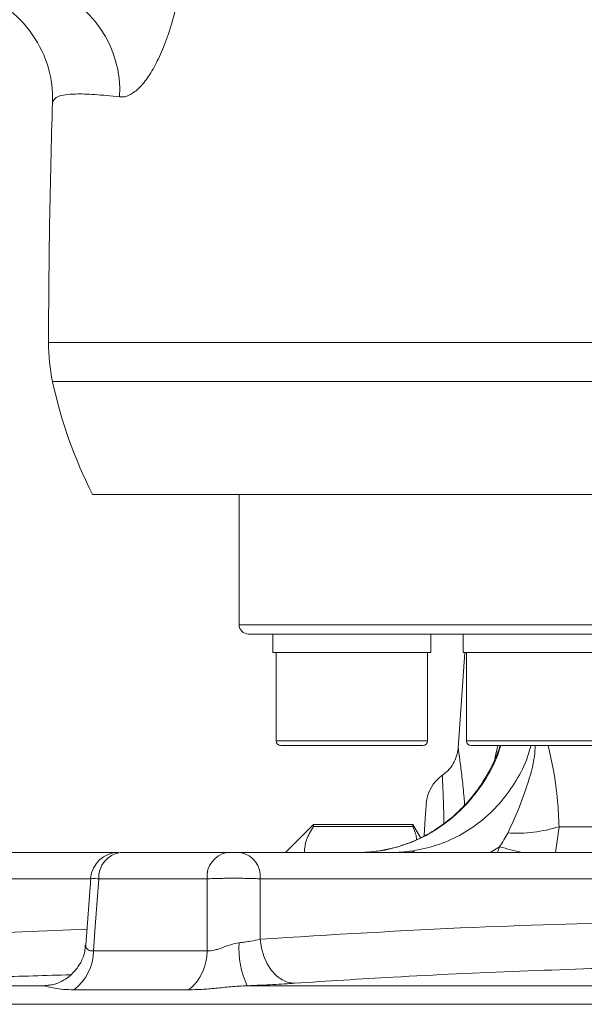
# Model space of a CAD drawing. Header units: millimetres. Extents: x 0 to 8410, y 0 to 5940.
# Tile 57 of 180: x 3582 to 3643, y 2809 to 2914. Entities that reach past the tile are written whole.
import ezdxf

# ---------------------------------------------------------------- set-up
doc = ezdxf.new("R2010")
doc.units = ezdxf.units.MM
doc.header["$LTSCALE"] = 10

msp = doc.modelspace()

# ---------------------------------------------------------------- linework, layer by layer
at = {"color": 8, "linetype": 'Continuous', "lineweight": 0}
for p, q in [((3585.03, 2879.75), (3657.18, 2879.75)), ((3918.38, 2875.52), (3585.47, 2875.52)), ((3605.53, 2849.37), (3752.03, 2849.37)), ((3609.53, 2836.87), (3625.8, 2836.87)), ((3629.98, 2836.87), (3646.25, 2836.87)), ((3633.04, 2834.96), (3633.37, 2836.37)), ((3639.94, 2827.64), (3639.58, 2824.87)), ((3639.94, 2827.64), (3650.42, 2827.64)), ((3633.53, 2825.49), (3632.55, 2824.87)), ((3633.34, 2824.87), (3633.53, 2825.49)), ((3622.51, 2824.88), (3622.6, 2824.87)), ((3589.58, 2822.03), (3563.5, 2822.03)), ((3602.1, 2822.03), (3590.45, 2822.03)), ((3650.88, 2822.03), (3607.8, 2822.03)), ((3563.31, 2815.53), (3589.18, 2816.63)), ((3589.87, 2814.28), (3602.1, 2814.28)), ((3559.78, 2810.53), (3584.57, 2810.53)), ((3585.17, 2810.59), (3584.57, 2810.53)), ((3606.42, 2810.53), (3645.59, 2810.53)), ((3600.15, 2810.1), (3587.76, 2810.1)), ((3754.29, 2808.53), (3548.55, 2808.53))]:
    msp.add_line(p, q, dxfattribs=at)
at = {"color": 7, "linetype": 'Continuous', "lineweight": 0}
for p, q in [((3913.5, 2863.37), (3589.77, 2863.37)), ((3605.53, 2863.37), (3605.53, 2849.37)), ((3752.03, 2848.37), (3606.53, 2848.37)), ((3609.16, 2848.37), (3609.16, 2846.37)), ((3626.16, 2846.37), (3626.16, 2848.37)), ((3629.62, 2848.37), (3629.62, 2846.37)), ((3609.16, 2846.37), (3626.16, 2846.37)), ((3609.53, 2846.37), (3609.53, 2836.87)), ((3625.8, 2836.87), (3625.8, 2846.37)), ((3629.81, 2846.37), (3629.09, 2836.1)), ((3629.62, 2846.37), (3646.62, 2846.37)), ((3629.98, 2846.37), (3629.98, 2836.87)), ((3625.3, 2836.37), (3610.03, 2836.37)), ((3645.75, 2836.37), (3630.48, 2836.37)), ((3613.53, 2827.87), (3610.53, 2824.87)), ((3624.22, 2827.87), (3613.53, 2827.87)), ((3613.53, 2827.87), (3613.53, 2827.65)), ((3613.53, 2827.65), (3624.22, 2827.65)), ((3625.03, 2826.47), (3624.22, 2827.87)), ((3624.22, 2827.65), (3624.22, 2827.87)), ((3562.36, 2824.87), (3592.55, 2824.87)), ((3592.77, 2824.87), (3604.26, 2824.87)), ((3605.68, 2824.87), (3651.34, 2824.87)), ((3589.58, 2822.09), (3589.05, 2814.89))]:
    msp.add_line(p, q, dxfattribs=at)
at = {"color": 7, "linetype": 'Continuous', "lineweight": 0, "flags": 128}
msp.add_lwpolyline([(3625.43, 2826.71), (3625.47, 2827.3), (3625.56, 2828.53), (3625.62, 2829.43), (3625.66, 2829.98), (3625.67, 2830.15)], dxfattribs=at)
at = {"color": 8, "linetype": 'Continuous', "lineweight": 0, "flags": 128}
for points in [[(3624.1, 2825.02), (3624.3, 2824.96), (3624.43, 2824.87)], [(3590.45, 2822.03), (3590.06, 2816.89), (3589.87, 2814.28)], [(3602.1, 2814.28), (3602.1, 2818.55), (3602.1, 2822.03)], [(3607.8, 2822.03), (3607.8, 2817.51), (3607.8, 2815.53)], [(3607.8, 2815.53), (3607.93, 2814.59), (3608.18, 2813.7), (3608.54, 2812.88), (3609.01, 2812.17), (3609.56, 2811.59), (3610.17, 2811.15), (3610.82, 2810.89), (3611.49, 2810.8)]]:
    msp.add_lwpolyline(points, dxfattribs=at)
at = {"color": 8, "linetype": 'Continuous', "lineweight": 0}
for centre, radius, start, end in [((3580.88, 2906.81), 11.82, 356.8125, 71.8691), ((3635.35, 2842.31), 15.37, 266.539, 287.3656), ((3643.69, 2860.26), 36.22, 253.7222, 257.7155), ((3593.13, 2822.21), 2.69, 97.6325, 183.7998), ((3604.72, 2822.28), 2.64, 100.1827, 185.4175), ((3605.19, 2822.29), 2.63, 354.2123, 79.1701), ((3614.71, 2814.51), 9.2, 175.9894, 205.6396), ((3584.63, 2814.3), 5.23, 306.6318, 359.8851), ((3596.72, 2814.24), 5.37, 309.5603, 0.4825)]:
    msp.add_arc(centre, radius, start, end, dxfattribs=at)
at = {"color": 7, "linetype": 'Continuous', "lineweight": 0}
for centre, radius, start, end in [((4466.67, 2877.87), 881.64, 178.19888, 179.87808), ((3605.03, 2879.7), 20, 179.8781, 192.0814), ((3634.37, 2885.98), 50, 192.0814, 206.8881), ((3606.53, 2849.37), 1, 180, 270), ((3610.03, 2836.87), 0.5, 180, 270), ((3625.3, 2836.87), 0.5, 270, 0), ((3630.48, 2836.87), 0.5, 180, 270), ((3629.66, 2829.87), 4, 125.2035, 176), ((3592.55, 2821.87), 3, 90.0003, 175.7536)]:
    msp.add_arc(centre, radius, start, end, dxfattribs=at)
for points, knots in [([(3576.82, 2917.5), (3578.08, 2916.99), (3580.6, 2915.98), (3583.47, 2912.99), (3585.18, 2909.43), (3585.5, 2906.83), (3585.46, 2905.6), (3585.46, 2905.58)], [0, 0, 0, 0, 0.255355, 0.510699, 0.766288, 0.995915, 1, 1, 1, 1]), ([(3633.59, 2836.37), (3633.55, 2836.22), (3633.3, 2835.34), (3632.56, 2833.81), (3631.4, 2831.85), (3629.98, 2830.08), (3628.36, 2828.53), (3626.57, 2827.23), (3624.63, 2826.18), (3622.57, 2825.45), (3621.1, 2825.06), (3620.33, 2825.01), (3620.27, 2825.01)], [0, 0, 0, 0, 0.024456, 0.144625, 0.265138, 0.385828, 0.505586, 0.626455, 0.74716, 0.868481, 0.990391, 1, 1, 1, 1]), ([(3629.08, 2836.3), (3629.08, 2836.21), (3629.1, 2835.86), (3628.93, 2835.21), (3628.58, 2834.39), (3628.04, 2833.66), (3627.56, 2833.31), (3627.34, 2833.15)], [0, 0, 0, 0, 0.0709116, 0.2827647, 0.5219618, 0.7850631, 1, 1, 1, 1]), ([(3613.53, 2827.65), (3613.24, 2827.18), (3612.67, 2826.28), (3612.59, 2825.33), (3612.55, 2824.87)], [0, 0, 0, 0, 0.51144, 1, 1, 1, 1]), ([(3624.63, 2826.24), (3624.62, 2826.3), (3624.6, 2826.77), (3624.4, 2827.24), (3624.22, 2827.65)], [0, 0, 0, 0, 0.120244, 1, 1, 1, 1]), ([(3604.26, 2824.87), (3604.35, 2824.87), (3604.46, 2824.87), (3604.7, 2824.87), (3604.84, 2824.87), (3605.1, 2824.87), (3605.23, 2824.87), (3605.48, 2824.87), (3605.59, 2824.87), (3605.68, 2824.87)], [0, 0, 0, 0, 0.25, 0.25, 0.5, 0.5, 0.75, 0.75, 1, 1, 1, 1]), ([(3588.99, 2814.89), (3588.98, 2814.67), (3588.94, 2814.02), (3588.54, 2813.05), (3587.89, 2812.09), (3587.1, 2811.36), (3586.26, 2810.89), (3585.58, 2810.65), (3585.25, 2810.61), (3585.17, 2810.6)], [0, 0, 0, 0, 0.105176, 0.300528, 0.480272, 0.647374, 0.804483, 0.95297, 1, 1, 1, 1])]:
    msp.add_open_spline(points, degree=3, knots=knots, dxfattribs=at)
at = {"color": 8, "linetype": 'Continuous', "lineweight": 0}
for points, knots in [([(3592.68, 2906.15), (3592.91, 2906.15), (3593.44, 2906.16), (3594.32, 2906.65), (3595.31, 2907.63), (3596.28, 2909.08), (3597.2, 2910.94), (3598.06, 2913.19), (3598.53, 2914.94), (3598.76, 2915.82)], [0, 0, 0, 0, 0.111547, 0.260805, 0.410042, 0.556081, 0.702111, 0.851048, 1, 1, 1, 1]), ([(3592.68, 2906.15), (3591.75, 2906.25), (3589.88, 2906.45), (3587.6, 2906.5), (3585.84, 2906.29), (3585.59, 2905.82), (3585.46, 2905.58)], [0, 0, 0, 0, 0.208237, 0.417327, 0.707504, 1, 1, 1, 1]), ([(3633.68, 2836.37), (3633.51, 2835.84), (3633.04, 2834.42), (3631.81, 2832.29), (3630.09, 2830.06), (3628.01, 2828.15), (3625.69, 2826.65), (3623.15, 2825.54), (3621.37, 2825.19), (3620.46, 2825.02)], [0, 0, 0, 0, 0.088262, 0.237988, 0.392056, 0.541858, 0.696017, 0.845834, 1, 1, 1, 1]), ([(3624.1, 2825.02), (3624.99, 2825.19), (3626.76, 2825.54), (3629.26, 2826.64), (3631.55, 2828.15), (3633.56, 2830.04), (3635.2, 2832.28), (3636.36, 2834.41), (3636.77, 2835.84), (3636.91, 2836.37)], [0, 0, 0, 0, 0.152015, 0.304029, 0.456033, 0.608036, 0.759956, 0.911876, 1, 1, 1, 1]), ([(3629.1, 2836.1), (3629.1, 2836.12), (3629.09, 2836.22), (3629.16, 2835.7), (3629.31, 2834.59), (3629.52, 2832.89), (3629.69, 2831.31), (3629.77, 2830.24), (3629.79, 2829.97)], [0, 0, 0, 0, 0.061287, 0.300822, 0.51957, 0.744021, 0.936948, 1, 1, 1, 1]), ([(3634.42, 2826.96), (3634.74, 2827.63), (3635.53, 2829.3), (3636.51, 2832.04), (3637.28, 2834.5), (3637.36, 2836), (3637.38, 2836.37)], [0, 0, 0, 0, 0.218777, 0.55339, 0.887779, 1, 1, 1, 1]), ([(3638.79, 2836.37), (3638.98, 2835.5), (3639.39, 2833.63), (3639.81, 2830.69), (3639.9, 2828.57), (3639.94, 2827.64)], [0, 0, 0, 0, 0.331219, 0.705854, 1, 1, 1, 1]), ([(3627.57, 2828.02), (3627.55, 2828.72), (3627.52, 2830.14), (3627.45, 2831.68), (3627.41, 2832.72), (3627.38, 2833.2), (3627.39, 2833.11), (3627.39, 2833.09)], [0, 0, 0, 0, 0.222558, 0.450119, 0.683761, 0.928706, 1, 1, 1, 1]), ([(3590.45, 2822.03), (3590.21, 2822.04), (3589.73, 2822.08), (3589.49, 2822.09), (3589.56, 2822.09), (3589.56, 2822.09)], [0, 0, 0, 0, 0.494208, 0.988795, 1, 1, 1, 1]), ([(3607.8, 2822.03), (3607.61, 2822.04), (3607.41, 2822.05), (3606.97, 2822.06), (3606.73, 2822.07), (3606.24, 2822.08), (3605.99, 2822.09), (3605.47, 2822.09), (3605.2, 2822.09), (3604.68, 2822.09), (3604.41, 2822.09), (3603.89, 2822.09), (3603.64, 2822.08), (3603.16, 2822.07), (3602.92, 2822.06), (3602.49, 2822.05), (3602.28, 2822.04), (3602.1, 2822.03)], [0, 0, 0, 0, 0.125, 0.125, 0.25, 0.25, 0.375, 0.375, 0.5, 0.5, 0.625, 0.625, 0.75, 0.75, 0.875, 0.875, 1, 1, 1, 1]), ([(3607.8, 2815.53), (3615.46, 2816.01), (3629.69, 2816.9), (3643.96, 2817.24), (3650.55, 2817.39)], [0, 0, 0, 0, 0.538277, 1, 1, 1, 1]), ([(3589.06, 2814.88), (3589.05, 2814.86), (3588.97, 2814.73), (3589.21, 2814.38), (3589.59, 2814.26), (3589.82, 2814.28), (3589.87, 2814.28)], [0, 0, 0, 0, 0.100412, 0.598455, 0.922132, 1, 1, 1, 1]), ([(3602.1, 2814.28), (3602.32, 2814.26), (3602.58, 2814.29), (3602.99, 2814.39), (3603.13, 2814.43), (3603.41, 2814.52), (3603.55, 2814.57), (3603.99, 2814.73), (3604.29, 2814.85), (3604.9, 2815.04), (3605.21, 2815.12), (3605.54, 2815.16)], [0, 0, 0, 0, 0.25, 0.25, 0.375, 0.375, 0.5, 0.5, 0.75, 0.75, 1, 1, 1, 1]), ([(3605.54, 2815.16), (3605.75, 2815.18), (3605.96, 2815.2), (3606.37, 2815.26), (3606.57, 2815.29), (3607.15, 2815.38), (3607.49, 2815.45), (3607.8, 2815.53)], [0, 0, 0, 0, 0.25, 0.25, 0.5, 0.5, 1, 1, 1, 1]), ([(3649.38, 2812.57), (3640.29, 2812.27), (3627.64, 2811.85), (3615.03, 2811.03), (3611.49, 2810.8)], [0, 0, 0, 0, 0.719592, 1, 1, 1, 1]), ([(3587.42, 2811.71), (3584.72, 2811.63), (3577.39, 2811.43), (3570.07, 2811.04), (3565.45, 2810.8)], [0, 0, 0, 0, 0.367876, 1, 1, 1, 1]), ([(3584.57, 2810.53), (3584.62, 2810.54), (3584.77, 2810.56), (3585.08, 2810.59), (3585.29, 2810.61)], [0, 0, 0, 0, 0.328282, 1, 1, 1, 1]), ([(3587.76, 2810.1), (3587.36, 2810.1), (3586.99, 2810.11), (3586.31, 2810.17), (3586, 2810.21), (3585.44, 2810.31), (3585.2, 2810.37), (3584.8, 2810.47), (3584.65, 2810.51), (3584.57, 2810.53)], [0, 0, 0, 0, 0.25, 0.25, 0.5, 0.5, 0.75, 0.75, 1, 1, 1, 1]), ([(3606.42, 2810.53), (3605.81, 2810.51), (3605.22, 2810.47), (3604.09, 2810.37), (3603.55, 2810.31), (3602.51, 2810.21), (3602, 2810.17), (3601.04, 2810.11), (3600.58, 2810.1), (3600.15, 2810.1)], [0, 0, 0, 0, 0.25, 0.25, 0.5, 0.5, 0.75, 0.75, 1, 1, 1, 1]), ([(3611.49, 2810.8), (3610.81, 2810.75), (3610.03, 2810.7), (3608.73, 2810.63), (3608.28, 2810.61), (3607.37, 2810.57), (3606.9, 2810.55), (3606.42, 2810.53)], [0, 0, 0, 0, 0.5, 0.5, 0.75, 0.75, 1, 1, 1, 1])]:
    msp.add_open_spline(points, degree=3, knots=knots, dxfattribs=at)
msp.add_open_spline([(3633.53, 2825.49), (3633.87, 2825.96), (3634.17, 2826.45), (3634.42, 2826.96)], degree=3, dxfattribs=at)
at = {"color": 7, "linetype": 'Continuous', "lineweight": 0}
for points in [[(3620.46, 2825.02), (3619.93, 2824.94), (3619.39, 2824.9), (3618.83, 2824.88)], [(3622.51, 2824.88), (3623.03, 2824.9), (3623.57, 2824.94), (3624.1, 2825.02)]]:
    msp.add_open_spline(points, degree=3, dxfattribs=at)

doc.saveas('drawing.dxf')
